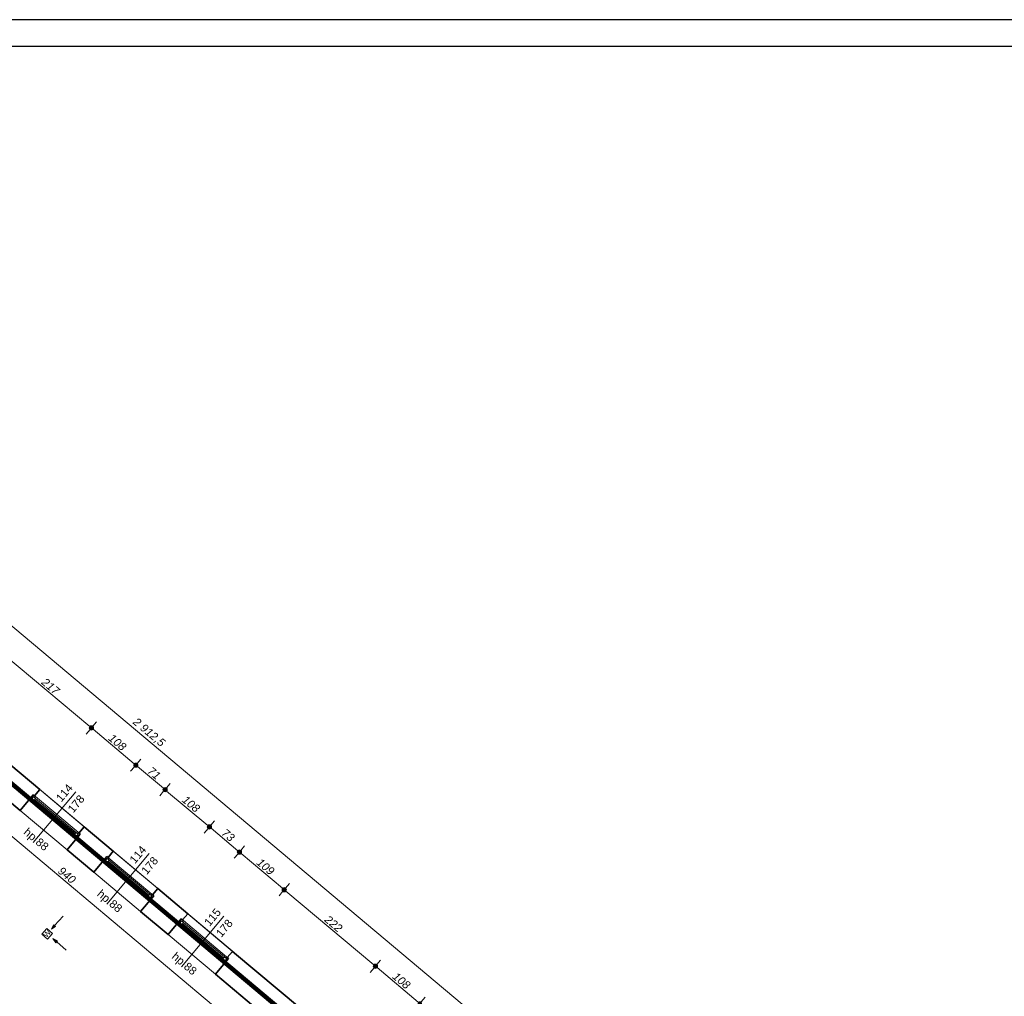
# Model space of a CAD drawing. Header units: millimetres. Extents: x -50073 to 84772, y -78870 to -35317.
# Tile 124 of 125: x 48069 to 66421, y -53514 to -35317. Entities that reach past the tile are written whole.
import ezdxf

# ---------------------------------------------------------------- set-up
doc = ezdxf.new("R2010")
doc.units = ezdxf.units.MM
doc.header["$MEASUREMENT"] = 0
for name, color, linetype, lineweight in [('0_Nr_pióra__4', 7, 'Continuous', 25), ('Instalacje - Went_Klim_Nr_pióra__42', 150, 'Continuous', 13), ('Konstrukcja - Stropy_Nr_pióra__1', 7, 'Continuous', 0), ('Konstrukcja - Ściany zew_Nr_pióra__6', 7, 'Continuous', 35), ('Okna ArchiCADa_Nr_pióra__1', 7, 'Continuous', 0), ('Wymiarowanie - Ogólne_Nr_pióra__82', 114, 'Continuous', 13), ('Znaczniki okien ArchiCADa_Nr_pióra__1', 7, 'Continuous', 0), ('Znaczniki okien ArchiCADa_Nr_pióra__7', 7, 'Continuous', 70)]:
    doc.layers.add(name, color=color, linetype=linetype, lineweight=lineweight)
doc.layers.add('Wymiarowanie - Ogólne', color=7, linetype='Continuous')
doc.styles.add('GENERATED_STYLE_1', font='txt')
doc.styles.add('GENERATED_STYLE_3', font='txt')
doc.dimstyles.new('GENERATED_STYLE__1', dxfattribs={"dimtxt": 150, "dimasz": 152, "dimexe": 0.18, "dimexo": 0, "dimgap": 0.09, "dimtad": 1, "dimlfac": 0.1, "dimzin": 0, "dimdsep": 46, "dimtxsty": 'GENERATED_STYLE_3', "dimblk": 'ARROWHEAD_11', "dimblk1": 'ARROWHEAD_11', "dimblk2": 'ARROWHEAD_11', "dimcen": 0.09, "dimclrd": 114, "dimclre": 114, "dimclrt": 114, "dimazin": 0, "dimtfac": 1, "dimtdec": 4, "dimtmove": 0, "dimatfit": 3, "dimfxl": 1, "dimtolj": 1, "dimtzin": 0, "dimarcsym": 0})

# ---------------------------------------------------------------- blocks, each defined once
blk = doc.blocks.new('*D96')
at = {"layer": 'Wymiarowanie - Ogólne_Nr_pióra__82', "linetype": 'Continuous'}
for points in [[(39277, -39331), (39274, -39315), (39265, -39302), (39252, -39294), (39237, -39291), (39222, -39294), (39209, -39302), (39200, -39315), (39197, -39331), (39200, -39346), (39209, -39359), (39222, -39368), (39237, -39371), (39252, -39368), (39265, -39359), (39274, -39346)], [(61590, -58047), (61587, -58032), (61578, -58019), (61565, -58010), (61550, -58007), (61535, -58010), (61522, -58019), (61513, -58032), (61510, -58047), (61513, -58062), (61522, -58075), (61535, -58084), (61550, -58087), (61565, -58084), (61578, -58075), (61587, -58062)]]:
    blk.add_hatch(color=256, dxfattribs=at).paths.add_polyline_path(points)
for p, q in [((39263, -39300), (39333, -39216)), ((39140, -39446), (39211, -39361)), ((39176, -39279), (39206, -39305)), ((39267, -39356), (61519, -58021)), ((61576, -58016), (61646, -57932)), ((61454, -58162), (61524, -58078)), ((61581, -58073), (61611, -58098))]:
    blk.add_line(p, q, dxfattribs=at)
for centre in [(39237, -39331), (61550, -58047)]:
    blk.add_circle(centre, 40, dxfattribs=at)
at = {"layer": 'Wymiarowanie - Ogólne_Nr_pióra__82', "insert": (50150, -48446), "char_height": 150, "attachment_point": 7, "rotation": 320.0098, "style": 'GENERATED_STYLE_3'}
blk.add_mtext('\\A1;{\\fArial|b0|i1|c238|p38;2 912,5}', dxfattribs=at)
blk = doc.blocks.new('ARROWHEAD_11')
at = {"color": 0, "linetype": 'Continuous', "lineweight": 0}
blk.add_line((0, 0), (-1, 0), dxfattribs=at)
at = {"color": 0, "linetype": 'Continuous', "lineweight": 0, "const_width": 0.25, "flags": 128}
blk.add_lwpolyline([(-0.125, 0, 1), (0.125, 0, 1)], format="xyb", close=True, dxfattribs=at)
blk = doc.blocks.new('*D113')
at = {"layer": 'Wymiarowanie - Ogólne_Nr_pióra__82', "linetype": 'Continuous'}
for points in [[(47784, -47119), (47781, -47104), (47772, -47091), (47759, -47082), (47744, -47079), (47728, -47082), (47715, -47091), (47707, -47104), (47704, -47119), (47707, -47134), (47715, -47147), (47728, -47156), (47744, -47159), (47759, -47156), (47772, -47147), (47781, -47134)], [(49446, -48514), (49443, -48498), (49435, -48485), (49422, -48477), (49406, -48474), (49391, -48477), (49378, -48485), (49369, -48498), (49366, -48514), (49369, -48529), (49378, -48542), (49391, -48550), (49406, -48554), (49422, -48550), (49435, -48542), (49443, -48529)]]:
    blk.add_hatch(color=256, dxfattribs=at).paths.add_polyline_path(points)
for p, q in [((47647, -47234), (47718, -47150)), ((47769, -47088), (47840, -47004)), ((47774, -47145), (49376, -48488)), ((49432, -48483), (49503, -48399)), ((49310, -48628), (49381, -48544))]:
    blk.add_line(p, q, dxfattribs=at)
blk.add_circle((47744, -47119), 40, dxfattribs=at)
at = {"layer": 'Wymiarowanie - Ogólne_Nr_pióra__82', "insert": (48463, -47684), "char_height": 150, "attachment_point": 7, "rotation": 320.0098, "style": 'GENERATED_STYLE_3'}
blk.add_mtext('\\A1;{\\fArial|b0|i1|c238|p38;217}', dxfattribs=at)
blk = doc.blocks.new('*D114')
at = {"layer": 'Wymiarowanie - Ogólne_Nr_pióra__82', "linetype": 'Continuous'}
for points in [[(49446, -48514), (49443, -48498), (49435, -48485), (49422, -48477), (49406, -48474), (49391, -48477), (49378, -48485), (49369, -48498), (49366, -48514), (49369, -48529), (49378, -48542), (49391, -48550), (49406, -48554), (49422, -48550), (49435, -48542), (49443, -48529)], [(50274, -49208), (50271, -49192), (50262, -49179), (50249, -49171), (50234, -49168), (50218, -49171), (50205, -49179), (50197, -49192), (50194, -49208), (50197, -49223), (50205, -49236), (50218, -49245), (50234, -49248), (50249, -49245), (50262, -49236), (50271, -49223)]]:
    blk.add_hatch(color=256, dxfattribs=at).paths.add_polyline_path(points)
for p, q in [((49432, -48483), (49503, -48399)), ((49310, -48628), (49381, -48544)), ((49437, -48539), (50203, -49182)), ((50259, -49177), (50330, -49093)), ((50137, -49322), (50208, -49238))]:
    blk.add_line(p, q, dxfattribs=at)
blk.add_circle((49406, -48514), 40, dxfattribs=at)
at = {"layer": 'Wymiarowanie - Ogólne_Nr_pióra__82', "insert": (49708, -48728), "char_height": 150, "attachment_point": 7, "rotation": 320.0098, "style": 'GENERATED_STYLE_3'}
blk.add_mtext('\\A1;{\\fArial|b0|i1|c238|p38;108}', dxfattribs=at)
blk = doc.blocks.new('*D115')
at = {"layer": 'Wymiarowanie - Ogólne_Nr_pióra__82', "linetype": 'Continuous'}
for points in [[(50274, -49208), (50271, -49192), (50262, -49179), (50249, -49171), (50234, -49168), (50218, -49171), (50205, -49179), (50197, -49192), (50194, -49208), (50197, -49223), (50205, -49236), (50218, -49245), (50234, -49248), (50249, -49245), (50262, -49236), (50271, -49223)], [(50818, -49664), (50815, -49649), (50806, -49636), (50793, -49627), (50778, -49624), (50762, -49627), (50749, -49636), (50741, -49649), (50738, -49664), (50741, -49679), (50749, -49692), (50762, -49701), (50778, -49704), (50793, -49701), (50806, -49692), (50815, -49679)]]:
    blk.add_hatch(color=256, dxfattribs=at).paths.add_polyline_path(points)
for p, q in [((50259, -49177), (50330, -49093)), ((50137, -49322), (50208, -49238)), ((50264, -49233), (50747, -49638)), ((50681, -49779), (50752, -49695)), ((50803, -49633), (50874, -49549))]:
    blk.add_line(p, q, dxfattribs=at)
for centre in [(50234, -49208), (50778, -49664)]:
    blk.add_circle(centre, 40, dxfattribs=at)
at = {"layer": 'Wymiarowanie - Ogólne_Nr_pióra__82', "insert": (50438, -49340), "char_height": 150, "attachment_point": 7, "rotation": 320.0098, "style": 'GENERATED_STYLE_3'}
blk.add_mtext('\\A1;{\\fArial|b0|i1|c238|p38;71}', dxfattribs=at)
blk = doc.blocks.new('*D116')
at = {"layer": 'Wymiarowanie - Ogólne_Nr_pióra__82', "linetype": 'Continuous'}
for points in [[(50818, -49664), (50815, -49649), (50806, -49636), (50793, -49627), (50778, -49624), (50762, -49627), (50749, -49636), (50741, -49649), (50738, -49664), (50741, -49679), (50749, -49692), (50762, -49701), (50778, -49704), (50793, -49701), (50806, -49692), (50815, -49679)], [(51645, -50358), (51642, -50343), (51633, -50330), (51620, -50321), (51605, -50318), (51590, -50321), (51577, -50330), (51568, -50343), (51565, -50358), (51568, -50373), (51577, -50386), (51590, -50395), (51605, -50398), (51620, -50395), (51633, -50386), (51642, -50373)]]:
    blk.add_hatch(color=256, dxfattribs=at).paths.add_polyline_path(points)
for p, q in [((50808, -49690), (51574, -50332)), ((51631, -50327), (51702, -50243)), ((51509, -50473), (51579, -50389))]:
    blk.add_line(p, q, dxfattribs=at)
at = {"layer": 'Wymiarowanie - Ogólne_Nr_pióra__82', "insert": (51080, -49878), "char_height": 150, "attachment_point": 7, "rotation": 320.0098, "style": 'GENERATED_STYLE_3'}
blk.add_mtext('\\A1;{\\fArial|b0|i1|c238|p38;108}', dxfattribs=at)
blk = doc.blocks.new('*D117')
at = {"layer": 'Wymiarowanie - Ogólne_Nr_pióra__82', "linetype": 'Continuous'}
for points in [[(51645, -50358), (51642, -50343), (51633, -50330), (51620, -50321), (51605, -50318), (51590, -50321), (51577, -50330), (51568, -50343), (51565, -50358), (51568, -50373), (51577, -50386), (51590, -50395), (51605, -50398), (51620, -50395), (51633, -50386), (51642, -50373)], [(52204, -50827), (52201, -50812), (52193, -50799), (52180, -50790), (52164, -50787), (52149, -50790), (52136, -50799), (52127, -50812), (52124, -50827), (52127, -50842), (52136, -50855), (52149, -50864), (52164, -50867), (52180, -50864), (52193, -50855), (52201, -50842)]]:
    blk.add_hatch(color=256, dxfattribs=at).paths.add_polyline_path(points)
for p, q in [((51631, -50327), (51702, -50243)), ((51509, -50473), (51579, -50389)), ((51636, -50384), (52134, -50801)), ((52190, -50796), (52261, -50712)), ((52068, -50942), (52139, -50858))]:
    blk.add_line(p, q, dxfattribs=at)
blk.add_circle((51605, -50358), 40, dxfattribs=at)
at = {"layer": 'Wymiarowanie - Ogólne_Nr_pióra__82', "insert": (51817, -50496), "char_height": 150, "attachment_point": 7, "rotation": 320.0098, "style": 'GENERATED_STYLE_3'}
blk.add_mtext('\\A1;{\\fArial|b0|i1|c238|p38;73}', dxfattribs=at)
blk = doc.blocks.new('*D118')
at = {"layer": 'Wymiarowanie - Ogólne_Nr_pióra__82', "linetype": 'Continuous'}
for points in [[(52204, -50827), (52201, -50812), (52193, -50799), (52180, -50790), (52164, -50787), (52149, -50790), (52136, -50799), (52127, -50812), (52124, -50827), (52127, -50842), (52136, -50855), (52149, -50864), (52164, -50867), (52180, -50864), (52193, -50855), (52201, -50842)], [(53040, -51528), (53036, -51512), (53028, -51499), (53015, -51491), (53000, -51488), (52984, -51491), (52971, -51499), (52963, -51512), (52960, -51528), (52963, -51543), (52971, -51556), (52984, -51565), (53000, -51568), (53015, -51565), (53028, -51556), (53036, -51543)]]:
    blk.add_hatch(color=256, dxfattribs=at).paths.add_polyline_path(points)
for p, q in [((52190, -50796), (52261, -50712)), ((52068, -50942), (52139, -50858)), ((52195, -50853), (52969, -51502))]:
    blk.add_line(p, q, dxfattribs=at)
blk.add_circle((52164, -50827), 40, dxfattribs=at)
at = {"layer": 'Wymiarowanie - Ogólne_Nr_pióra__82', "insert": (52470, -51045), "char_height": 150, "attachment_point": 7, "rotation": 320.0098, "style": 'GENERATED_STYLE_3'}
blk.add_mtext('\\A1;{\\fArial|b0|i1|c238|p38;109}', dxfattribs=at)
blk = doc.blocks.new('*D119')
at = {"layer": 'Wymiarowanie - Ogólne_Nr_pióra__82', "linetype": 'Continuous'}
for points in [[(53040, -51528), (53036, -51512), (53028, -51499), (53015, -51491), (53000, -51488), (52984, -51491), (52971, -51499), (52963, -51512), (52960, -51528), (52963, -51543), (52971, -51556), (52984, -51565), (53000, -51568), (53015, -51565), (53028, -51556), (53036, -51543)], [(54740, -52954), (54737, -52939), (54729, -52926), (54716, -52917), (54700, -52914), (54685, -52917), (54672, -52926), (54663, -52939), (54660, -52954), (54663, -52970), (54672, -52983), (54685, -52991), (54700, -52994), (54716, -52991), (54729, -52983), (54737, -52970)]]:
    blk.add_hatch(color=256, dxfattribs=at).paths.add_polyline_path(points)
for p, q in [((52903, -51642), (52974, -51558)), ((53025, -51497), (53096, -51413)), ((53030, -51553), (54670, -52929)), ((54726, -52924), (54797, -52839)), ((54604, -53069), (54675, -52985))]:
    blk.add_line(p, q, dxfattribs=at)
blk.add_circle((53000, -51528), 40, dxfattribs=at)
at = {"layer": 'Wymiarowanie - Ogólne_Nr_pióra__82', "insert": (53738, -52108), "char_height": 150, "attachment_point": 7, "rotation": 320.0098, "style": 'GENERATED_STYLE_3'}
blk.add_mtext('\\A1;{\\fArial|b0|i1|c238|p38;222}', dxfattribs=at)
blk = doc.blocks.new('*D120')
at = {"layer": 'Wymiarowanie - Ogólne_Nr_pióra__82', "linetype": 'Continuous'}
for points in [[(54740, -52954), (54737, -52939), (54729, -52926), (54716, -52917), (54700, -52914), (54685, -52917), (54672, -52926), (54663, -52939), (54660, -52954), (54663, -52970), (54672, -52983), (54685, -52991), (54700, -52994), (54716, -52991), (54729, -52983), (54737, -52970)], [(55568, -53648), (55565, -53633), (55556, -53620), (55543, -53611), (55528, -53608), (55513, -53611), (55500, -53620), (55491, -53633), (55488, -53648), (55491, -53664), (55500, -53677), (55513, -53685), (55528, -53688), (55543, -53685), (55556, -53677), (55565, -53664)]]:
    blk.add_hatch(color=256, dxfattribs=at).paths.add_polyline_path(points)
for p, q in [((54726, -52924), (54797, -52839)), ((54604, -53069), (54675, -52985)), ((54731, -52980), (55497, -53623)), ((55554, -53618), (55624, -53533)), ((55431, -53763), (55502, -53679))]:
    blk.add_line(p, q, dxfattribs=at)
blk.add_circle((54700, -52954), 40, dxfattribs=at)
at = {"layer": 'Wymiarowanie - Ogólne_Nr_pióra__82', "insert": (55003, -53169), "char_height": 150, "attachment_point": 7, "rotation": 320.0098, "style": 'GENERATED_STYLE_3'}
blk.add_mtext('\\A1;{\\fArial|b0|i1|c238|p38;108}', dxfattribs=at)
blk = doc.blocks.new('*D254')
at = {"layer": 'Wymiarowanie - Ogólne_Nr_pióra__82', "linetype": 'Continuous'}
for points in [[(45317, -48316), (45314, -48301), (45306, -48288), (45293, -48280), (45277, -48276), (45262, -48280), (45249, -48288), (45240, -48301), (45237, -48316), (45240, -48332), (45249, -48345), (45262, -48353), (45277, -48356), (45293, -48353), (45306, -48345), (45314, -48332)], [(52519, -54357), (52516, -54342), (52508, -54329), (52495, -54320), (52479, -54317), (52464, -54320), (52451, -54329), (52442, -54342), (52439, -54357), (52442, -54373), (52451, -54386), (52464, -54394), (52479, -54397), (52495, -54394), (52508, -54386), (52516, -54373)]]:
    blk.add_hatch(color=256, dxfattribs=at).paths.add_polyline_path(points)
for p, q in [((45181, -48431), (45252, -48347)), ((45308, -48342), (52449, -54332)), ((52505, -54327), (52576, -54243)), ((52383, -54472), (52454, -54388)), ((52510, -54383), (52541, -54409))]:
    blk.add_line(p, q, dxfattribs=at)
for centre in [(45277, -48316), (52479, -54357)]:
    blk.add_circle(centre, 40, dxfattribs=at)
at = {"layer": 'Wymiarowanie - Ogólne_Nr_pióra__82', "insert": (48767, -51204), "char_height": 150, "attachment_point": 7, "rotation": 320.0098, "style": 'GENERATED_STYLE_3'}
blk.add_mtext('\\A1;{\\fArial|b0|i1|c238|p38;940}', dxfattribs=at)

msp = doc.modelspace()

# ---------------------------------------------------------------- hatches: boundary and pattern name
at = {"layer": 'Instalacje - Went_Klim_Nr_pióra__42', "linetype": 'Continuous'}
for points in [[(48659.051, -52266.438), (48739.767, -52213.382), (48702.425, -52180.132)], [(48689.219, -52438.393), (48743.071, -52518.58), (48775.95, -52480.911)]]:
    msp.add_hatch(color=256, dxfattribs=at).paths.add_polyline_path(points)

# ---------------------------------------------------------------- linework, layer by layer
at = {"color": 10, "lineweight": 106}
msp.add_lwpolyline([(66.617, -62583.342), (2355.65, -62594.844), (2355.65, -78050.061), (23019.646, -78050.061), (23019.646, -74088.498), (27356.387, -74088.498), (27356.387, -76174.624), (31806.314, -76174.624), (31806.314, -70254.194), (29738.593, -70254.194), (29738.593, -64145.049), (48237.42, -64145.049), (53610.352, -68583.295), (53610.352, -70500.678), (57061.641, -70500.678), (57061.641, -65412.681), (59990.725, -65412.681), (59990.725, -59684.671), (37804.772, -41061.805), (28682.341, -41061.805), (28682.341, -51358.017), (2441.313, -51358.017)], dxfattribs=at)
at = {"layer": '0_Nr_pióra__4', "linetype": 'Continuous', "flags": 128}
for points in [[(84771.934, -35317.498), (-13943.569, -35317.498), (-13943.569, -78836.041), (84771.934, -78836.041)], [(84271.934, -35817.498), (-13443.569, -35817.498), (-13443.569, -78336.041), (84271.934, -78336.041)]]:
    msp.add_lwpolyline(points, close=True, dxfattribs=at)
at = {"layer": 'Instalacje - Went_Klim_Nr_pióra__42', "linetype": 'Continuous'}
for p, q in [((48876.966, -52021.703), (48721.096, -52196.757)), ((48576.278, -52253.046), (48484.218, -52358.521)), ((48681.753, -52345.107), (48576.278, -52253.046)), ((48659.051, -52266.438), (48702.425, -52180.132)), ((48659.051, -52266.438), (48739.767, -52213.382)), ((48702.425, -52180.132), (48739.767, -52213.382)), ((48484.218, -52358.521), (48589.692, -52450.581)), ((48589.692, -52450.581), (48681.753, -52345.107)), ((48689.219, -52438.393), (48775.95, -52480.911)), ((48689.219, -52438.393), (48743.071, -52518.58)), ((48775.95, -52480.911), (48743.071, -52518.58)), ((48936.098, -52653.875), (48759.511, -52499.746))]:
    msp.add_line(p, q, dxfattribs=at)
at = {"layer": 'Konstrukcja - Stropy_Nr_pióra__1', "linetype": 'Continuous', "flags": 128}
msp.add_lwpolyline([(29924.596, -64338.978), (48324.596, -64338.978), (53396.259, -68590.833), (53396.259, -70500.678), (57288.896, -70500.678), (57288.896, -65629.384), (60264.596, -65629.384), (60264.596, -59579.384), (37951.507, -40862.978)], dxfattribs=at)
at = {"layer": 'Konstrukcja - Ściany zew_Nr_pióra__6', "linetype": 'Continuous'}
for p, q in [((48442.295, -49662.738), (48345.896, -49777.662)), ((48290.779, -49796.69), (48078.702, -50049.521)), ((48322.912, -49758.382), (48290.779, -49796.69)), ((48345.896, -49777.662), (48322.912, -49758.382)), ((49269.742, -50356.808), (49173.343, -50471.731)), ((49164.195, -50529.318), (48952.118, -50782.149)), ((49196.328, -50491.01), (49164.195, -50529.318)), ((49173.343, -50471.731), (49196.328, -50491.01)), ((49813.711, -50813.094), (49717.313, -50928.017)), ((49662.195, -50947.045), (49450.119, -51199.876)), ((49694.328, -50908.737), (49662.195, -50947.045)), ((49717.313, -50928.017), (49694.328, -50908.737)), ((50641.158, -51507.163), (50544.759, -51622.086)), ((50535.611, -51679.674), (50323.534, -51932.504)), ((50567.744, -51641.366), (50535.611, -51679.674)), ((50544.759, -51622.086), (50567.744, -51641.366)), ((51048.935, -52110.254), (50836.858, -52363.084)), ((51081.067, -52071.946), (51048.935, -52110.254)), ((51104.052, -52091.226), (51081.067, -52071.946)), ((51200.45, -51976.302), (51104.052, -52091.226)), ((51930.012, -52849.309), (51717.935, -53102.14)), ((51962.145, -52811.001), (51930.012, -52849.309)), ((52035.559, -52676.798), (51939.16, -52791.721)), ((51939.16, -52791.721), (51962.145, -52811.001))]:
    msp.add_line(p, q, dxfattribs=at)
at = {"layer": 'Konstrukcja - Ściany zew_Nr_pióra__6', "linetype": 'Continuous', "flags": 128}
for points in [[(48442.295, -49662.738), (46779.74, -48268.174)], [(46462.117, -48693.515), (48078.702, -50049.521)], [(49813.711, -50813.094), (49269.742, -50356.808)], [(48952.118, -50782.149), (49450.119, -51199.876)], [(51200.45, -51976.302), (50641.158, -51507.163)], [(50323.534, -51932.504), (50836.858, -52363.084)], [(53736.421, -54103.496), (52035.559, -52676.798)], [(51717.935, -53102.14), (52782.89, -53995.432)]]:
    msp.add_lwpolyline(points, dxfattribs=at)
at = {"layer": 'Okna ArchiCADa_Nr_pióra__1', "linetype": 'Continuous'}
for p, q in [((49269.742, -50356.808), (48442.295, -49662.738)), ((48322.912, -49758.382), (48290.779, -49796.69)), ((48309.933, -49812.756), (48290.779, -49796.69)), ((48293.866, -49831.91), (48325.999, -49793.602)), ((48332.174, -49864.043), (48293.866, -49831.91)), ((48325.999, -49793.602), (48309.933, -49812.756)), ((48322.912, -49758.382), (48361.22, -49790.515)), ((48345.896, -49777.662), (48322.912, -49758.382)), ((48345.153, -49809.669), (48325.999, -49793.602)), ((48325.999, -49793.602), (48364.307, -49825.735)), ((48364.307, -49825.735), (48332.174, -49864.043)), ((49090.667, -50500.273), (48332.174, -49864.043)), ((49090.667, -50500.273), (48332.174, -49864.043)), ((48361.22, -49790.515), (48345.153, -49809.669)), ((49106.733, -50481.119), (48348.241, -49844.889)), ((48361.22, -49790.515), (49158.02, -50458.878)), ((48364.307, -49825.735), (49122.8, -50461.965)), ((48952.118, -50782.149), (48078.702, -50049.521)), ((49090.667, -50500.273), (49122.8, -50461.965)), ((49122.8, -50461.965), (49161.107, -50494.098)), ((49141.954, -50478.031), (49158.02, -50458.878)), ((49158.02, -50458.878), (49196.328, -50491.01)), ((49128.975, -50532.406), (49090.667, -50500.273)), ((49161.107, -50494.098), (49128.975, -50532.406)), ((49161.107, -50494.098), (49141.954, -50478.031)), ((49145.041, -50513.252), (49161.107, -50494.098)), ((49164.195, -50529.318), (49145.041, -50513.252)), ((49196.328, -50491.01), (49164.195, -50529.318)), ((49173.343, -50471.731), (49196.328, -50491.01)), ((50641.158, -51507.163), (49813.711, -50813.094)), ((49694.328, -50908.737), (49662.195, -50947.045)), ((49681.349, -50963.111), (49662.195, -50947.045)), ((49665.283, -50982.265), (49697.415, -50943.958)), ((49703.59, -51014.398), (49665.283, -50982.265)), ((49697.415, -50943.958), (49681.349, -50963.111)), ((49694.328, -50908.737), (49732.636, -50940.87)), ((49717.313, -50928.017), (49694.328, -50908.737)), ((49716.569, -50960.024), (49697.415, -50943.958)), ((49697.415, -50943.958), (49735.723, -50976.09)), ((49735.723, -50976.09), (49703.59, -51014.398)), ((50462.083, -51650.628), (49703.59, -51014.398)), ((50462.083, -51650.628), (49703.59, -51014.398)), ((49732.636, -50940.87), (49716.569, -50960.024)), ((50478.15, -51631.474), (49719.657, -50995.244)), ((49732.636, -50940.87), (50529.436, -51609.233)), ((49735.723, -50976.09), (50494.216, -51612.32)), ((50323.534, -51932.504), (49450.119, -51199.876)), ((50462.083, -51650.628), (50494.216, -51612.32)), ((50500.391, -51682.761), (50462.083, -51650.628)), ((50494.216, -51612.32), (50532.524, -51644.453)), ((50532.524, -51644.453), (50500.391, -51682.761)), ((50513.37, -51628.387), (50529.436, -51609.233)), ((50532.524, -51644.453), (50513.37, -51628.387)), ((50516.457, -51663.607), (50532.524, -51644.453)), ((50535.611, -51679.674), (50516.457, -51663.607)), ((50529.436, -51609.233), (50567.744, -51641.366)), ((50567.744, -51641.366), (50535.611, -51679.674)), ((50544.759, -51622.086), (50567.744, -51641.366)), ((51081.067, -52071.946), (51048.935, -52110.254)), ((51068.088, -52126.32), (51048.935, -52110.254)), ((51052.022, -52145.474), (51084.155, -52107.166)), ((51084.155, -52107.166), (51068.088, -52126.32)), ((51081.067, -52071.946), (51119.375, -52104.079)), ((51104.052, -52091.226), (51081.067, -52071.946)), ((51103.309, -52123.232), (51084.155, -52107.166)), ((51084.155, -52107.166), (51122.463, -52139.299)), ((51119.375, -52104.079), (51103.309, -52123.232)), ((51119.375, -52104.079), (51923.837, -52778.868)), ((52035.559, -52676.798), (51200.45, -51976.302)), ((51090.33, -52177.607), (51052.022, -52145.474)), ((51122.463, -52139.299), (51090.33, -52177.607)), ((51856.484, -52820.263), (51090.33, -52177.607)), ((51856.484, -52820.263), (51090.33, -52177.607)), ((51872.55, -52801.109), (51106.396, -52158.453)), ((51122.463, -52139.299), (51888.617, -52781.956)), ((51717.935, -53102.14), (50836.858, -52363.084)), ((51856.484, -52820.263), (51888.617, -52781.956)), ((51894.792, -52852.396), (51856.484, -52820.263)), ((51888.617, -52781.956), (51926.925, -52814.088)), ((51926.925, -52814.088), (51894.792, -52852.396)), ((51907.771, -52798.022), (51923.837, -52778.868)), ((51926.925, -52814.088), (51907.771, -52798.022)), ((51910.858, -52833.242), (51926.925, -52814.088)), ((51930.012, -52849.309), (51910.858, -52833.242)), ((51923.837, -52778.868), (51962.145, -52811.001)), ((51962.145, -52811.001), (51930.012, -52849.309)), ((51939.16, -52791.721), (51962.145, -52811.001))]:
    msp.add_line(p, q, dxfattribs=at)
at = {"layer": 'Znaczniki okien ArchiCADa_Nr_pióra__1', "linetype": 'Continuous'}
for p, q in [((49113.081, -49703.311), (48322.613, -50645.681)), ((50484.497, -50853.667), (49694.029, -51796.036)), ((51875.067, -52020.089), (51084.6, -52962.458))]:
    msp.add_line(p, q, dxfattribs=at)

# ---------------------------------------------------------------- texts
at = {"layer": 'Instalacje - Went_Klim_Nr_pióra__42', "linetype": 'Continuous', "insert": (48535.994, -52396.962), "char_height": 100, "attachment_point": 4, "rotation": 48.8848829, "style": 'GENERATED_STYLE_1'}
msp.add_mtext('\\A1;{\\fArial|b0|i0|c238|p38;W}', dxfattribs=at)
at = {"layer": 'Znaczniki okien ArchiCADa_Nr_pióra__7', "char_height": 150, "attachment_point": 7, "style": 'GENERATED_STYLE_1'}
for s, insert, rotation in [('\\A1;{\\fArial|b0|i0|c238|p38;114}', (48845.856, -49905.185), 50.0097945), ('\\A1;{\\fArial|b0|i0|c238|p38;178}', (49067.899, -50111.126), 50.0097945), ('\\A1;{\\fArial|b0|i0|c238|p38;hp 88}', (48099.885, -50512.153), 320.0097945), ('\\A1;{\\fArial|b0|i0|c238|p38;114}', (50217.272, -51055.541), 50.0097945), ('\\A1;{\\fArial|b0|i0|c238|p38;178}', (50439.315, -51261.482), 50.0097945), ('\\A1;{\\fArial|b0|i0|c238|p38;hp 88}', (49471.301, -51662.508), 320.0097945), ('\\A1;{\\fArial|b0|i0|c238|p38;115}', (51609.733, -52223.549), 50.0097945), ('\\A1;{\\fArial|b0|i0|c238|p38;178}', (51829.885, -52427.904), 50.0097945), ('\\A1;{\\fArial|b0|i0|c238|p38;hp 88}', (50861.871, -52828.93), 320.0097945)]:
    msp.add_mtext(s, dxfattribs=dict(at, insert=insert, rotation=rotation))

# ---------------------------------------------------------------- dimensions: what is measured, and where the dimension line sits
at = {"layer": 'Wymiarowanie - Ogólne', "color": 114, "linetype": 'Continuous', "lineweight": 13}
dim = msp.add_linear_dim(base=(61549.91, -58047.075), p1=(38648.328, -40032.25), p2=(60961.418, -58748.656), angle=320.0097945, text='2 912,5', dimstyle='GENERATED_STYLE__1', dxfattribs=at)
dim.commit()
dim.dimension.update_dxf_attribs({"geometry": '*D96', "text_midpoint": (50460.844, -48608.426), "dimtype": 160, "text_rotation": 320.0097945})
for base, p1, p2, picture, middle in [((49406.28, -48513.507), (46779.74, -48268.174), (48442.295, -49662.738), '*D113', (48642.481, -47735.778)), ((52479.23, -54357.445), (43569.524, -50352.523), (52782.89, -53995.432), '*D254', (48945.784, -51256.513)), ((50233.727, -49207.576), (48442.295, -49662.738), (49269.742, -50356.808), '*D114', (49887.482, -48780.095)), ((50777.696, -49663.862), (49269.742, -50356.808), (49813.711, -50813.094), '*D115', (50573.19, -49355.273)), ((51605.143, -50357.932), (49813.711, -50813.094), (50641.158, -51507.163), '*D116', (51258.898, -49930.451)), ((52164.435, -50827.071), (50641.158, -51507.163), (51200.45, -51976.302), '*D117', (51952.268, -50512.055)), ((52999.544, -51527.567), (51200.45, -51976.302), (52035.559, -52676.798), '*D118', (52649.468, -51096.873)), ((54700.406, -52954.264), (52035.559, -52676.798), (53736.421, -54103.496), '*D119', (53917.454, -52160.469)), ((55527.853, -53648.334), (53736.421, -54103.496), (54563.868, -54797.565), '*D120', (55181.609, -53220.853))]:
    dim = msp.add_linear_dim(base=base, p1=p1, p2=p2, angle=320.0097945, dimstyle='GENERATED_STYLE__1', dxfattribs=at)
    dim.commit()
    dim.dimension.update_dxf_attribs({"geometry": picture, "text_midpoint": middle, "dimtype": 160, "text_rotation": 320.0097945})

doc.saveas('drawing.dxf')
